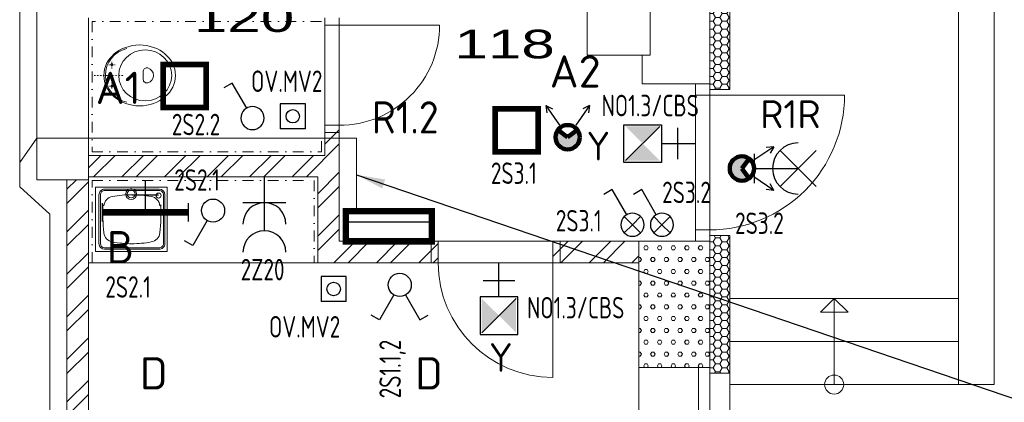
# Model space of a CAD drawing. Extents: x 171565 to 840288, y -737149 to -289557.
# Tile 36 of 59: x 424399 to 431269, y -340242 to -337571. Entities that reach past the tile are written whole.
import ezdxf
from ezdxf.enums import TextEntityAlignment as Align

# ---------------------------------------------------------------- set-up
doc = ezdxf.new("R2010")
doc.units = 0
doc.header["$MEASUREMENT"] = 0
doc.header["$PDMODE"] = 1
doc.linetypes.add('DASHED1', pattern=[1, 0.3, -0.4, 0.3])
doc.linetypes.add('DOTDASH', pattern=[1, 0.3, -0.2, 0, -0.2, 0.3])
doc.layers.add('0_stavba', color=7, linetype='Continuous')
doc.layers.add('E1', color=3, linetype='Continuous')
doc.styles.add('ad_popis', font='isocpeur.ttf')
doc.styles.add('isocp', font='isocp.shx')
doc.styles.add('ISOCPEUR_4', font='isocpeur.ttf', dxfattribs={"height": 1.8})
doc.styles.add('ROMANS', font='ROMANS.shx')
doc.styles.add('SPIRITTXTSTYLE2', font='ARIALUNI.TTF')
doc.dimstyles.new('QP Stavba_100', dxfattribs={"dimscale": 100, "dimtxt": 2, "dimasz": 2, "dimexe": 1.2, "dimexo": 5, "dimgap": 1.2, "dimtad": 1, "dimdec": 0, "dimrnd": 1, "dimdsep": 46, "dimtxsty": 'ROMANS', "dimblk": 'ARCHTICK', "dimcen": 3, "dimdle": 1.2, "dimclrd": 8, "dimclre": 8, "dimclrt": 3, "dimaunit": 1, "dimadec": 1, "dimazin": 3, "dimtfac": 1, "dimtdec": 0, "dimtmove": 2, "dimatfit": 2, "dimfxl": 1.2, "dimtolj": 1, "dimlwd": -1, "dimlwe": -1, "dimarcsym": 0})
pattern_1 = [(45, (783186.03, -216103.49), (-148.49243, 148.49243), []), (45, (783285.03, -216103.49), (-148.49243, 148.49243), [])]
pattern_2 = [(0, (783186.027, -216103.49), (47.625, 27.4963055), [-63.5, 31.75]), (60.000002, (783186.027, -216103.49), (-1.7e-06, 54.9926147), [31.75, -63.5]), (120.000003, (783186.027, -216103.49), (-47.625, 27.4963055), [-63.5, 31.75])]

# ---------------------------------------------------------------- blocks, each defined once
blk = doc.blocks.new('A$C3E1526A7')
at = {"color": 3}
for p, q in [((0, 376), (0, 0)), ((150, 180), (-150, 180))]:
    blk.add_line(p, q, dxfattribs=at)
for centre in [(0, 526), (0, 330)]:
    blk.add_arc(centre, 150, 180, 0, dxfattribs=at)
blk = doc.blocks.new('S5')
at = {"color": 3, "linetype": 'Continuous'}
for p, q in [((-2.000003, 4.000007), (-2.000003, 0)), ((2.000003, 4.000007), (-2.000003, 4.000007)), ((2.000003, 0), (2.000003, 4.000007)), ((2.000003, 0), (-2.000003, 0))]:
    blk.add_line(p, q, dxfattribs=at)
blk.add_circle((0, 2.000003), 1.066667, dxfattribs=at)
at = {"color": 7, "linetype": 'Continuous'}
for p in [(0, 4.000007), (-2.000003, 2.000003), (2.000003, 2.000003), (0, 0)]:
    blk.add_point(p, dxfattribs=at)
at = {"color": 7, "linetype": 'Continuous', "flags": 8}
blk.add_attdef('POPIS', text='', height=2, dxfattribs=at).set_placement((0, 7), align=Align.MIDDLE)
at = {"color": 7, "linetype": 'Continuous', "flags": 1}
blk.add_attdef('ZARIZENI', (0, 1.2), '', height=2, dxfattribs=at)
blk = doc.blocks.new('A$C69940402')
h = blk.add_hatch(color=30)
h.paths.add_polyline_path([(210, -210), (210, -10), (110, -110)])
h.paths.add_polyline_path([(110, -110), (10, -10), (10, -210)])
at = {"color": 30}
for p, q in [((210, -10), (10, -210)), ((110, -220), (110, -418.6)), ((202.1, -315.8), (17.9, -315.8))]:
    blk.add_line(p, q, dxfattribs=at)
blk.add_lwpolyline([(0, 0), (0, -220), (220, -220), (220, 0)], close=True, dxfattribs=at)
blk = doc.blocks.new('Q1')
at = {"color": 3, "linetype": 'Continuous'}
for p, q in [((0.6, 2.239246), (2.099998, 4.837314)), ((2.099998, 4.837314), (2.96603, 4.337314))]:
    blk.add_line(p, q, dxfattribs=at)
blk.add_circle((0, 1.2), 1.2, dxfattribs=at)
at = {"color": 7, "linetype": 'Continuous'}
blk.add_point((0, 2.4), dxfattribs=at)
at = {"color": 7, "linetype": 'Continuous', "flags": 8}
blk.add_attdef('POPIS', text='', height=2, dxfattribs=at).set_placement((0, 7), align=Align.MIDDLE)
at = {"color": 7, "linetype": 'Continuous', "flags": 1}
blk.add_attdef('ZARIZENI', (0, 1.2), '', height=2, dxfattribs=at)
blk = doc.blocks.new('POHYB')
at = {"linetype": 'Continuous', "lineweight": 100}
blk.add_hatch(color=3, dxfattribs=at).paths.add_polyline_path([(215967, -8883), (215857, -8802, 0.159322), (215830, -8883, 1), (216104, -8883, 0.159322), (216078, -8802)])
at = {"color": 7, "linetype": 'Continuous'}
for p, q in [((215722, -8526, -1040), (215874, -8747, -1040)), ((215722, -8526, -1040), (215796, -8565, -1040)), ((215722, -8526, -1040), (215732, -8609, -1040)), ((216213, -8526, -1040), (216060, -8747, -1040)), ((216213, -8526, -1040), (216139, -8565, -1040)), ((216213, -8526, -1040), (216203, -8609, -1040))]:
    blk.add_line(p, q, dxfattribs=at)
at = {"color": 3, "linetype": 'Continuous', "lineweight": 100}
for p in [(215857, -8802, -1040), (216078, -8802, -1040)]:
    blk.add_line(p, (215967, -8883, -1040), dxfattribs=at)
blk.add_circle((215967, -8883, -1040), 137, dxfattribs=at)
blk = doc.blocks.new('A$C018D3C2F')
at = {"color": 6, "linetype": 'Continuous'}
for p, q in [((-126.2, 181.3), (126.2, 433.8)), ((-126.2, 433.8), (126.2, 181.3)), ((0, 0), (0, 307.5)), ((-102, 0), (102, 0))]:
    blk.add_line(p, q, dxfattribs=at)
at = {"color": 6}
blk.add_arc((0, 307.5), 178.5, 180, 0, dxfattribs=at)
blk = doc.blocks.new('A$C02CE2659')
at = {"color": 6, "linetype": 'Continuous', "ltscale": 100}
for p, q in [((0, 126.6), (0, 0)), ((600, 126.6), (600, 0))]:
    blk.add_line(p, q, dxfattribs=at)
at = {"color": 6}
for p, q in [((300, 46.7), (300, -159.1)), ((207.9, -56.2), (392.1, -56.2))]:
    blk.add_line(p, q, dxfattribs=at)
at = {"color": 6, "linetype": 'Continuous', "ltscale": 100, "const_width": 45, "flags": 128}
blk.add_lwpolyline([(0, 63.3), (600, 63.3)], dxfattribs=at)
blk = doc.blocks.new('Q18')
at = {"color": 3, "linetype": 'Continuous'}
for p, q in [((0.6, 2.239246), (2.099993, 4.837317)), ((2.099993, 4.837317), (2.96603, 4.337314))]:
    blk.add_line(p, q, dxfattribs=at)
at = {"color": 7, "linetype": 'Continuous'}
for p, q in [((0, 1.2), (-0.84853, 2.048526)), ((0, 1.2), (0.84853, 2.048526)), ((0.84853, 2.048526), (0, 1.2)), ((0, 1.2), (-0.84853, 0.351474)), ((0, 1.2), (0.84853, 0.351474))]:
    blk.add_line(p, q, dxfattribs=at)
at = {"color": 3, "linetype": 'Continuous'}
blk.add_circle((0, 1.2), 1.2, dxfattribs=at)
at = {"color": 7, "linetype": 'Continuous'}
blk.add_point((0, 2.4), dxfattribs=at)
at = {"color": 7, "linetype": 'Continuous', "flags": 8}
blk.add_attdef('POPIS', text='', height=2, dxfattribs=at).set_placement((0, 7), align=Align.MIDDLE)
at = {"color": 7, "linetype": 'Continuous', "flags": 1}
blk.add_attdef('ZARIZENI', (0, 1.2), '', height=2, dxfattribs=at)
blk = doc.blocks.new('_ARCHTICK')
at = {"color": 0, "linetype": 'ByBlock', "const_width": 0.15}
blk.add_lwpolyline([(-0.5, -0.5), (0.5, 0.5)], dxfattribs=at)
blk = doc.blocks.new('Q2')
at = {"color": 3, "linetype": 'Continuous'}
for p, q in [((-2.099998, 4.837314), (-2.966019, 4.337314)), ((-0.599998, 2.239246), (-2.099998, 4.837314)), ((0.599998, 2.239246), (2.099998, 4.837314)), ((2.099998, 4.837314), (2.96603, 4.337314))]:
    blk.add_line(p, q, dxfattribs=at)
blk.add_circle((0, 1.2), 1.2, dxfattribs=at)
at = {"color": 7, "linetype": 'Continuous'}
blk.add_point((0, 2.4), dxfattribs=at)
blk.add_point((0, 2.4), dxfattribs=at)
at = {"color": 7, "linetype": 'Continuous', "flags": 8}
blk.add_attdef('POPIS', text='', height=2, dxfattribs=at).set_placement((0, 7), align=Align.MIDDLE)
at = {"color": 7, "linetype": 'Continuous', "flags": 1}
blk.add_attdef('ZARIZENI', (0, 1.2), '', height=2, dxfattribs=at)

msp = doc.modelspace()

# ---------------------------------------------------------------- hatches: boundary and pattern name
at = {"layer": '0_stavba', "linetype": 'Continuous', "lineweight": 0, "ltscale": 300}
h = msp.add_hatch(dxfattribs=at)
h.set_pattern_fill('PLASTEV', color=256, scale=31.75, style=0, pattern_type=2)
h.set_pattern_definition(pattern_2)
h.paths.add_polyline_path([(429214.1, -338018.4), (429214.1, -338058.4), (429354.1, -338058.4), (429354.1, -336668.4), (429214.1, -336668.4), (429214.1, -336708.4)], flags=0)
h = msp.add_hatch(dxfattribs=at)
h.set_pattern_fill('ZDIVKER', color=256, scale=5.55625, style=0, pattern_type=2)
h.set_pattern_definition(pattern_1)
h.paths.add_polyline_path([(424729.1, -338688.4), (424729.1, -343788.4), (424879.1, -343788.4), (424879.1, -338668.4), (426479.1, -338668.4), (426479.1, -339268.4), (427318.9, -339268.4), (427318.9, -339118.4), (426629.1, -339118.4), (426629.1, -338308.4), (426529, -338308.4), (426529, -338518.4), (424879.1, -338518.4), (424879.1, -338688.4)], flags=0)
h = msp.add_hatch(dxfattribs=at)
h.set_pattern_fill('PLASTEV', color=256, scale=31.75, style=0, pattern_type=2)
h.set_pattern_definition(pattern_2)
h.paths.add_polyline_path([(429214.1, -339998.4), (429214.1, -340038.4), (429354.1, -340038.4), (429354.1, -339078.4), (429214.1, -339078.4), (429214.1, -339118.4)], flags=0)
h = msp.add_hatch(dxfattribs=at)
h.set_pattern_fill('ZDIVKER', color=256, scale=5.55625, style=0, pattern_type=2)
h.set_pattern_definition(pattern_1)
h.paths.add_polyline_path([(428719.1, -339268.4), (428719.1, -339118.4), (428118.9, -339118.4), (428118.9, -339268.4)], flags=0)
h = msp.add_hatch(dxfattribs=at)
h.set_pattern_fill('PORBET', color=256, scale=15.875, style=0, pattern_type=2)
h.set_pattern_definition([(0, (783186.03, -216103.49), (47.625, 82.488914), [15.875, -79.375]), (0, (783186.03, -216075.99), (47.625, 82.488914), [15.875, -79.375]), (60.000002, (783201.9, -216103.49), (-47.625, 82.488914), [15.875, -79.375]), (120.000003, (783186.03, -216103.49), (-95.25, -3e-06), [15.875, -79.375]), (60.000002, (783178.09, -216089.74), (-47.625, 82.488914), [15.875, -79.375]), (120.000003, (783209.84, -216089.74), (-95.25, -3e-06), [15.875, -79.375])])
h.paths.add_polyline_path([(428719.1, -339998.4), (429214.1, -339998.4), (429214.1, -339118.4), (428742.7, -339118.4), (428719.1, -339118.4), (428719.1, -339268.4)], flags=0)

# ---------------------------------------------------------------- linework, layer by layer
for p, q in [((430949.1, -334803.4, -2547.6), (430949.1, -340118.4, -2547.6)), ((431199.1, -334803.4, -2547.6), (431199.1, -340118.4, -2547.6)), ((429354.1, -338058.4, -2547.6), (429354.1, -336668.4, -2547.6)), ((429214.1, -338018.4, -2547.6), (429214.1, -336708.4, -2547.6)), ((424519, -337288.4, -2547.6), (424519, -338688.4, -2547.6)), ((428359.1, -337818.4, -2547.6), (428359.1, -337408.4, -2547.6)), ((428799, -337818.4, -2547.6), (428799, -337408.4, -2547.6)), ((428359.1, -337818.4, -2547.6), (428359.1, -337454.2, -2547.6)), ((424879.1, -338518.4, -2547.6), (424879.1, -337558.4, -2547.6)), ((426529, -337608.4, -2547.6), (426529, -337558.4, -2547.6)), ((426629.1, -337608.4, -2547.6), (426629.1, -337558.4, -2547.6)), ((426529, -338308.4, -3447.6), (426529, -337608.4, -3447.6)), ((426529, -337608.4, -2547.6), (426629.1, -337608.4, -2547.6)), ((426629.1, -338308.4, -3447.6), (426629, -337608.4, -3447.6)), ((426629.1, -337608.4, -2547.6), (427329, -337608.4, -2547.6)), ((428359.1, -337818.4, -2547.6), (428742.7, -337818.4, -2547.6)), ((428742.7, -337818.4, -2547.6), (428799, -337818.4, -2547.6)), ((428742.7, -338018.4, -2547.6), (428742.7, -337818.4, -2547.6)), ((428742.7, -338018.4, -2547.6), (429214.1, -338018.4, -2547.6)), ((429114, -338098.4, -2547.6), (429114, -338018.4, -2547.6)), ((429214.1, -338098.4, -2547.6), (429214.1, -338018.4, -2547.6)), ((429214.1, -338058.4, -2547.6), (429354.1, -338058.4, -2547.6)), ((429114, -338098.4, -2547.6), (429214.1, -338098.4, -2547.6)), ((429114, -338098.4, -2547.6), (429114, -339038.4, -2547.6)), ((429214.1, -338098.4, -2547.6), (430154.1, -338098.4, -2547.6)), ((429214.1, -339038.4, -2547.6), (429214.1, -338098.4, -2547.6)), ((426529, -338518.4, -2547.6), (426529, -338308.4, -2547.6)), ((426529, -338308.4, -2547.6), (426629.1, -338308.4, -2547.6)), ((426629.1, -339118.4, -2547.6), (426629.1, -338308.4, -2547.6)), ((424879.1, -338688.4, -2547.6), (424879.1, -338518.4, -2547.6)), ((426529, -338518.4, -2547.6), (424879.1, -338518.4, -2547.6)), ((424879.1, -343788.4, -2547.6), (424879.1, -338668.4, -2547.6)), ((426479.1, -338668.4, -2547.6), (424879.1, -338668.4, -2547.6)), ((426479.1, -339268.4, -2547.6), (426479.1, -338668.4, -2547.6)), ((424519, -338688.4, -823.8), (424729.1, -338688.4, -823.8)), ((424729.1, -343788.4, -2547.6), (424729.1, -338688.4, -2547.6)), ((424729.1, -338688.4, -823.8), (424879.1, -338688.4, -823.8)), ((429114, -339118.4, -2547.6), (429114, -339038.4, -2547.6)), ((429114, -339038.4, -2547.6), (429214.1, -339038.4, -2547.6)), ((429214.1, -339118.4, -2547.6), (429214.1, -339038.4, -2547.6)), ((429214.1, -339078.4, -2547.6), (429354.1, -339078.4, -2547.6)), ((429354.1, -340038.4, -2547.6), (429354.1, -339078.4, -2547.6)), ((427318.9, -339118.4, -2547.6), (426629.1, -339118.4, -2547.6)), ((427318.9, -339268.4, -2547.6), (427318.9, -339118.4, -2547.6)), ((428742.7, -339118.4, -2547.6), (428118.9, -339118.4, -2547.6)), ((428118.9, -339268.4, -2547.6), (428118.9, -339118.4, -2547.6)), ((428719.1, -339268.4, -2547.6), (428719.1, -339118.4, -2547.6)), ((428742.7, -339118.4, -2547.6), (429214.1, -339118.4, -2547.6)), ((429214.1, -339998.4, -2547.6), (429214.1, -339118.4, -2547.6)), ((427318.9, -339268.4, -2547.6), (426479.1, -339268.4, -2547.6)), ((428118.9, -339268.4, -2547.6), (428118.9, -340068.4, -2547.6)), ((428719.1, -339268.4, -2547.6), (428118.9, -339268.4, -2547.6)), ((428719.1, -339998.4, -2547.6), (428719.1, -339268.4, -2547.6)), ((430949.1, -339518.4, -2547.6), (429354.1, -339518.4, -2547.6)), ((430081.6, -339518.4, -2547.6), (429985.9, -339614.1, -2547.6)), ((430081.6, -340118.4, -2547.6), (430081.6, -339518.4, -2547.6)), ((430180.4, -339614.1, -2547.6), (430081.6, -339518.4, -2547.6)), ((429985.9, -339614.1, -2547.6), (430180.4, -339614.1, -2547.6)), ((430949.1, -339818.4, -2547.6), (429354.1, -339818.4, -2547.6)), ((428719.1, -339998.4, -2547.6), (429214.1, -339998.4, -2547.6)), ((428719.1, -339998.4, 823.8), (428719.1, -341798.4, 823.8)), ((429134.1, -339998.4, 823.8), (429134.1, -341798.4, 823.8)), ((429214.1, -339998.4, 823.8), (429214.1, -341798.4, 823.8)), ((429214.1, -340038.4, -2547.6), (429354.1, -340038.4, -2547.6)), ((429354.1, -341758.4, -900), (429354.1, -340038.4, -900)), ((430949.1, -340118.4, -2547.6), (429354.1, -340118.4, -2547.6)), ((431199.1, -340118.4, -2547.6), (430949.1, -340118.4, -2547.6))]:
    msp.add_line(p, q, dxfattribs=at)
at = {"layer": '0_stavba', "linetype": 'DOTDASH', "lineweight": 0, "ltscale": 250}
for p, q in [((426504, -337583.4, 900), (424904.1, -337583.4, 900)), ((424904.1, -337583.4, 900), (424904.1, -338493.4, 900)), ((426504, -338493.4, 900), (426504, -338358.4, 900)), ((424904.1, -338493.4, 900), (426504, -338493.4, 900)), ((424904.1, -339268.4, 900), (424904.1, -338693.4, 900)), ((424904.1, -338693.4, 900), (426454.1, -338693.4, 900)), ((426454.1, -338693.4, 900), (426454.1, -339268.4, 900))]:
    msp.add_line(p, q, dxfattribs=at)
at = {"layer": '0_stavba', "linetype": 'DASHED1', "lineweight": 0, "ltscale": 10}
for p, q in [((425020.9, -337885, -3447.6), (425064.4, -337885, -3447.6)), ((425041.9, -337910.6, -3447.6), (425041.9, -337862.6, -3447.6)), ((425020.9, -338035.1, -3447.6), (425064.4, -338035.1, -3447.6)), ((425041.9, -338053.9, -3447.6), (425041.9, -338005.9, -3447.6))]:
    msp.add_line(p, q, dxfattribs=at)
at = {"layer": '0_stavba', "linetype": 'DOTDASH', "lineweight": 0, "ltscale": 30}
msp.add_line((424918.9, -337960.1, -3447.6), (425128.2, -337960.1, -3447.6), dxfattribs=at)
at = {"layer": '0_stavba', "linetype": 'Continuous', "lineweight": 0, "ltscale": 304.799988}
for p, q in [((426529, -338358.4, -3447.6), (426629.1, -338358.4, -3447.6)), ((427268.9, -339118.4, -3447.6), (427268.9, -339268.4, -3447.6)), ((428168.9, -339118.4, -3447.6), (428168.9, -339268.4, -3447.6))]:
    msp.add_line(p, q, dxfattribs=at)
at = {"layer": '0_stavba', "linetype": 'Continuous', "lineweight": 0, "ltscale": 1000}
for p, q in [((424926.9, -338739.1, -3447.6), (425426.9, -338739.1, -3447.6)), ((424926.9, -338739.1, -3447.6), (424926.9, -339189.1, -3447.6)), ((425426.9, -338739.1, -3447.6), (425426.9, -339189.1, -3447.6)), ((424951.9, -338864.1, -3447.6), (424951.9, -338794.1, -3447.6)), ((424961.9, -338864.1, -3447.6), (424961.9, -338794.1, -3447.6)), ((424991.9, -338754.1, -3447.6), (425181.9, -338754.1, -3447.6)), ((424991.9, -338764.1, -3447.6), (425181.9, -338764.1, -3447.6)), ((425371.9, -338754.1, -3447.6), (425181.9, -338754.1, -3447.6)), ((425371.9, -338764.1, -3447.6), (425181.9, -338764.1, -3447.6)), ((425401.9, -338864.1, -3447.6), (425401.9, -338794.1, -3447.6)), ((425411.8, -338864.1, -3447.6), (425411.8, -338794.1, -3447.6)), ((424951.9, -338864.1, -3447.6), (424951.9, -339134.1, -3447.6)), ((424961.9, -338864.1, -3447.6), (424961.9, -339134.1, -3447.6)), ((425401.9, -338864.1, -3447.6), (425401.9, -339134.1, -3447.6)), ((425411.8, -338864.1, -3447.6), (425411.8, -339134.1, -3447.6)), ((424991.9, -339164.1, -3447.6), (425181.9, -339164.1, -3447.6)), ((425371.9, -339164.1, -3447.6), (425181.9, -339164.1, -3447.6)), ((424926.9, -339189.1, -3447.6), (425426.9, -339189.1, -3447.6)), ((424991.9, -339174.1, -3447.6), (425181.9, -339174.1, -3447.6)), ((425371.9, -339174.1, -3447.6), (425181.9, -339174.1, -3447.6))]:
    msp.add_line(p, q, dxfattribs=at)
at = {"layer": '0_stavba', "linetype": 'Continuous', "lineweight": 0, "ltscale": 330}
for p, q in [((427318.9, -339118.4, -3447.6), (428118.9, -339118.4, -3447.6)), ((427318.9, -339268.4, -3447.6), (428118.9, -339268.4, -3447.6))]:
    msp.add_line(p, q, dxfattribs=at)
at = {"layer": '0_stavba', "linetype": 'Continuous', "lineweight": 0}
msp.add_line((426479.1, -339268.4, -3447.6), (424879.1, -339268.4, -3447.6), dxfattribs=at)
at = {"layer": '0_stavba', "linetype": 'Continuous', "lineweight": 0, "ltscale": 15, "elevation": -3447.6}
msp.add_lwpolyline([(425260.9, -337989.3, 0.47931), (425292.4, -338011.9, 0.766179), (425292.4, -337908.1, 0.464574), (425261, -337929.4, 0.05503), (425260.9, -337985.6)], format="xyb", close=True, dxfattribs=at)
at = {"layer": '0_stavba', "linetype": 'Continuous', "lineweight": 0, "ltscale": 15}
for centre in [(425041.9, -337885, -3447.6), (425041.9, -338035.1, -3447.6)]:
    msp.add_circle(centre, 7.45, dxfattribs=at)
at = {"layer": '0_stavba', "linetype": 'Continuous', "lineweight": 0, "ltscale": 1000}
for centre, radius in [((425176.8, -338788.1, -3447.6), 38), ((425176.8, -338788.1, -3447.6), 27.5), ((425368.5, -338798.7, -3447.6), 17.5)]:
    msp.add_circle(centre, radius, dxfattribs=at)
at = {"layer": '0_stavba', "linetype": 'Continuous', "lineweight": 0, "ltscale": 300}
msp.add_circle((430081.6, -340118.4, -2547.6), 66.6, dxfattribs=at)
for centre, radius, start, end in [((426629.1, -337608.4, -2547.6), 700, 270, 0.00001), ((429214.1, -338098.4, -2547.6), 940, 269.99924, 0.00001), ((428118.9, -339268.4, -2547.6), 800, 180.00001, 270)]:
    msp.add_arc(centre, radius, start, end, dxfattribs=at)
at = {"layer": '0_stavba', "linetype": 'Continuous', "lineweight": 0, "ltscale": 15}
msp.add_arc((425188.8, -337959.6, -3447.6), 192, 103.03349, 256.96658, dxfattribs=at)
at = {"layer": '0_stavba', "linetype": 'Continuous', "lineweight": 0, "ltscale": 1000}
for centre, radius, start, end in [((424991.9, -338794.1, -3447.6), 40, 90, 180.00001), ((424991.9, -338794.1, -3447.6), 30, 89.9763, 180.00001), ((425060.2, -338879.1, -3447.6), 75, 100.3752, 172.7598), ((425181.9, -339543.1, -3447.6), 750, 90.00095, 100.38231), ((425181.9, -339543.1, -3447.6), 750, 79.6177, 89.99905), ((425303.5, -338879.1, -3447.6), 75, 7.2402, 79.62481), ((425371.9, -338794.1, -3447.6), 40, 0, 90), ((425371.9, -338794.1, -3447.6), 30, 0, 90.0237), ((426521.1, -338914.2, -3447.6), 1542.1, 178.13892, 185.36894), ((424938.5, -338914.1, -3447.6), 64.8, 43.10092, 50.33195), ((425425.2, -338914.1, -3447.6), 64.8, 129.66805, 136.89909), ((423842.6, -338914.2, -3447.6), 1542.1, 354.63107, 1.8611), ((425060.2, -339049.1, -3447.6), 75, 187.24021, 259.62481), ((425303.5, -339049.1, -3447.6), 75, 280.37519, 352.75982), ((424991.9, -339134.1, -3447.6), 40, 180.00001, 269.98224), ((424991.9, -339134.1, -3447.6), 30, 180.00001, 270), ((425181.9, -338385.1, -3447.6), 750, 259.6177, 269.99907), ((425181.9, -338385.1, -3447.6), 750, 270.00096, 280.38233), ((425371.9, -339134.1, -3447.6), 30, 269.97631, 0.00001), ((425371.9, -339134.1, -3447.6), 40, 270, 0.00001)]:
    msp.add_arc(centre, radius, start, end, dxfattribs=at)
at = {"layer": '0_stavba', "linetype": 'Continuous', "lineweight": 0, "ltscale": 15}
for centre, major_axis, ratio in [((425236.1, -337960, -3447.6), (250, 0), 0.850001), ((425274.7, -337959.9, -3447.6), (184.7, 0), 0.964856)]:
    msp.add_ellipse(centre, major_axis=major_axis, ratio=ratio, start_param=1.570796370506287, end_param=7.853981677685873, dxfattribs=at)
at = {"layer": '0_stavba', "linetype": 'Continuous', "lineweight": 0, "ltscale": 300}
msp.add_point((429214.1, -338976.4, 0), dxfattribs=at)
at = {"layer": 'E1', "color": 1, "linetype": 'Continuous', "lineweight": 0}
for p, q in [((424399, -333788.4, -1047.6), (424399, -338736.8, -146.9)), ((424519, -338398.4, -1047.6), (424399, -338568.8, 676.2)), ((426749.1, -338398.4, -1047.6), (424519, -338398.4, -1047.6)), ((426749.1, -338908.4, -4047.6), (426749.1, -338398.4, -2547.6)), ((424399, -338736.8, 1353.1), (424609.1, -338928.3, 125.7)), ((424609.1, -338928.3, -2874.3), (424609.1, -343258.4, -2086.1))]:
    msp.add_line(p, q, dxfattribs=at)
at = {"layer": 'E1', "color": 1, "linetype": 'Continuous'}
msp.add_line((426674, -338981.7, -2547.6), (427274, -338981.7, -2547.6), dxfattribs=at)
at = {"layer": 'E1', "color": 6, "const_width": 40, "elevation": 900}
for points in [[(425699.5, -338184.7), (425399.5, -338184.7), (425399.5, -337884.7), (425699.5, -337884.7)], [(428016.9, -338493.9), (427716.9, -338493.9), (427716.9, -338193.9), (428016.9, -338193.9)]]:
    msp.add_lwpolyline(points, close=True, dxfattribs=at)
at = {"layer": 'E1', "color": 1, "const_width": 45, "elevation": -2547.6}
msp.add_lwpolyline([(426674, -339118.4), (427274, -339118.4), (427274, -338908.4), (426674, -338908.4)], close=True, dxfattribs=at)

# ---------------------------------------------------------------- block references
at = {"layer": 'E1'}
for name, p, xscale, yscale, zscale in [('Q1', (426023.3, -338338.6, 900), -67.27500000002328, 67.27500000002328, 67.27500000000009), ('S5', (426304.4, -338333.2, -1047.6), 43.875, 43.875, 43.875), ('Q18', (428674.6, -339083, 900), -67.27500000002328, 67.27500000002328, 67.27500000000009), ('Q18', (428880.4, -339083, 900), -67.27500000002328, 67.27500000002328, 67.27500000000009), ('S5', (426589.5, -339539, -1047.6), 43.875, 43.875, 43.875)]:
    msp.add_blockref(name, p, dxfattribs=dict(at, xscale=xscale, yscale=yscale, zscale=zscale))
at = {"layer": 'E1', "color": 7, "xscale": 0.6215625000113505, "yscale": 0.6215625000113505, "zscale": 0.6215625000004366}
msp.add_blockref('POHYB', (293985.2, -332870.1, 1546.4), dxfattribs=at)
at = {"layer": 'E1', "color": 14, "yscale": 1.194007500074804, "zscale": 1.194007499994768}
for p, xscale, rotation in [((428614.2, -338304.3, -577.6), -1.194007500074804, 90), ((427874.2, -339768.3, -3447.6), 1.194007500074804, 180)]:
    msp.add_blockref('A$C69940402', p, dxfattribs=dict(at, xscale=xscale, rotation=rotation))
at = {"layer": 'E1', "color": 7, "xscale": 0.6215625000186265, "yscale": 0.6215625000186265, "zscale": 0.6215625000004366, "rotation": 270}
msp.add_blockref('POHYB', (434959.2, -204372.8, 1546.4), dxfattribs=at)
at = {"layer": 'E1', "color": 2, "rotation": 270}
msp.add_blockref('A$C018D3C2F', (429523, -338610.1, 900), dxfattribs=at)
at = {"layer": 'E1', "color": 4, "rotation": 180}
msp.add_blockref('A$C3E1526A7', (426107, -338668.4, -2547.6), dxfattribs=at)
at = {"layer": 'E1', "rotation": 180}
msp.add_blockref('A$C02CE2659', (425575.8, -338852.5, 900), dxfattribs=at)
for name, p, xscale, yscale, zscale in [('Q1', (425748.4, -338823.1, 1347.6), 67.27500000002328, 67.27500000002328, 67.27500000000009), ('Q2', (427050.9, -339341.7, 900), 67.10681250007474, 67.10681250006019, 67.1068125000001)]:
    msp.add_blockref(name, p, dxfattribs=dict(at, xscale=xscale, yscale=yscale, zscale=zscale))

# ---------------------------------------------------------------- texts
at = {"layer": '0_stavba', "linetype": 'Continuous', "ltscale": 300, "style": 'SPIRITTXTSTYLE2', "width": 1.5}
for s, p in [('120', (425615.3, -337656.6, -1723.8)), ('118', (427433.3, -337840.9, -1723.8))]:
    msp.add_text(s, height=200, dxfattribs=at).set_placement(p)
at = {"layer": 'E1', "color": 6, "style": 'ISOCPEUR_4'}
for s, height, p in [('A2', 225, (428096.8, -338044.8, -3371.4)), ('A1', 225, (424929.2, -338159.4, -7719)), ('R1R', 195.5, (429566.2, -338328.4, -3371.4)), ('B', 225, (425006.5, -339271.6, -3826.2)), ('D', 225, (425237.5, -340152.4, -9084.6)), ('D', 225, (427157.5, -340152.4, -8148.9))]:
    msp.add_text(s, height=height, dxfattribs=at).set_placement(p)
at = {"layer": 'E1', "color": 3, "style": 'isocp', "width": 0.8}
for s, p in [('OV.MV2', (426013.6, -338075.6, -1825.6)), ('2S2.2', (425460.5, -338377.6, -1197.6)), ('2S2.1', (425477.5, -338765, -1197.6)), ('2S3.1', (427686.5, -338717.6, -1197.6)), ('2S3.2', (428881.6, -338851.6, -705.2)), ('2S3.1', (428139.5, -339049.6, -1197.6)), ('2S3.2', (429390.3, -339067, -4152.8)), ('2Z20', (425940.7, -339390.9, 6295.2)), ('2S2.1', (424996.5, -339511.6, -1197.6)), ('OV.MV2', (426138.4, -339790, -1825.6))]:
    msp.add_text(s, height=150, dxfattribs=at).set_placement(p)
at = {"layer": 'E1', "color": 30, "style": 'isocp', "width": 0.8}
for p in [(428458.9, -338245.5, 2661.1), (427939, -339656.8, 2661.1)]:
    msp.add_text('NO1.3/CBS', height=150, dxfattribs=at).set_placement(p)
at = {"layer": 'E1', "color": 1, "linetype": 'Continuous', "style": 'ad_popis', "width": 0.9}
msp.add_text('R1.2', height=225, dxfattribs=at).set_placement((426855.8, -338365.5, 124.5))
at = {"layer": 'E1', "color": 30, "linetype": 'ByBlock', "style": 'ad_popis', "width": 0.9}
for p in [(428355.2, -338553.5, -2901.4), (427675.2, -340029.2, -7719)]:
    msp.add_text('Y', height=200, dxfattribs=at).set_placement(p)
at = {"layer": 'E1', "color": 3, "style": 'isocp', "width": 0.8}
msp.add_text('2S1.1,2', height=150, rotation=90, dxfattribs=at).set_placement((427058.6, -340214.5, -1197.6))

# ---------------------------------------------------------------- leaders
at = {"layer": 'E1', "color": 5}
msp.add_leader([(426749.1, -338653.4, 900), (431381.7, -340231.4, 900), (432715.2, -340231.4, 900)], dimstyle='QP Stavba_100', override={"dimasz": 2, "dimtad": 0, "dimclrd": 5}, dxfattribs=at)

doc.saveas('drawing.dxf')
